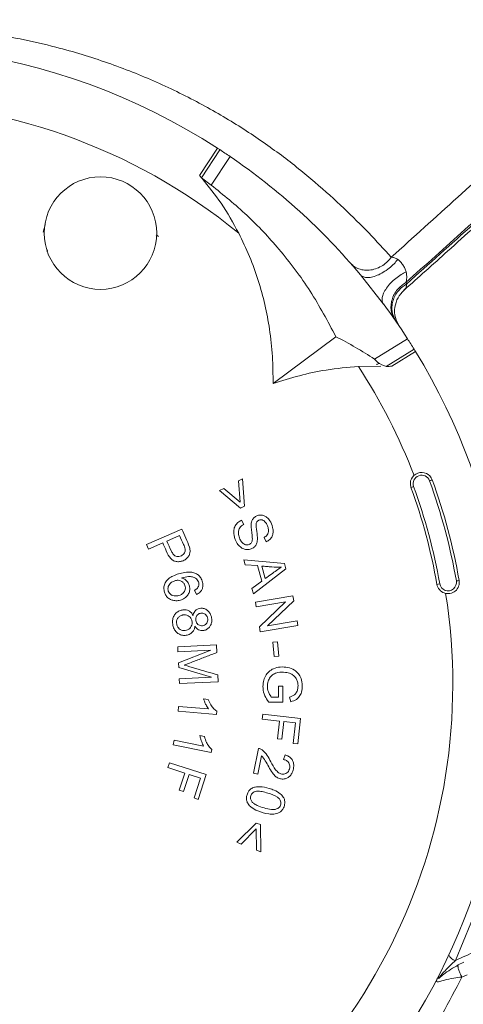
# Model space of a CAD drawing. Header units: millimetres. Extents: x -4829 to 407013, y -34854 to 354532.
# Tile 63 of 75: x 25020 to 25098, y -20509 to -20334. Entities that reach past the tile are written whole.
import ezdxf

# ---------------------------------------------------------------- set-up
doc = ezdxf.new("R2010")
doc.units = ezdxf.units.MM
doc.header["$LTSCALE"] = 15

# ---------------------------------------------------------------- blocks, each defined once
blk = doc.blocks.new('A$Cf38c0126')
at = {"linetype": 'Continuous', "lineweight": 5}
for p, q in [((18597.16, -14066.81), (18600.33, -14061.97)), ((18597.49, -14067.23), (18600.76, -14062.25)), ((18602.58, -14063.46), (18599.24, -14068.54)), ((18599.24, -14068.54), (18597.49, -14067.23)), ((18597.63, -14067.36), (18597.63, -14067.36)), ((18569.79, -14075.58), (18569.43, -14076.9)), ((18589.46, -14077.36), (18589.86, -14077.63)), ((18570.12, -14080.38), (18570.22, -14080.02)), ((18625.72, -14084.44), (18629.81, -14089.63)), ((18621.37, -14095.43), (18610.22, -14103.76)), ((18628.23, -14099.4), (18634.07, -14095.79)), ((18635.23, -14097.64), (18630.28, -14100.71)), ((18635.5, -14098.07), (18631.3, -14100.67)), ((18629.31, -14100.68), (18625.36, -14100.7)), ((18604.81, -14120.65), (18604.07, -14121.02)), ((18604.07, -14121.02), (18604.36, -14124.81)), ((18605.14, -14125.48), (18604.81, -14120.65)), ((18601.47, -14122.34), (18600.73, -14122.71)), ((18600.73, -14122.71), (18604.44, -14125.83)), ((18604.36, -14124.81), (18601.47, -14122.34)), ((18604.44, -14125.83), (18605.14, -14125.48)), ((18605.01, -14128.73), (18604.63, -14127.98)), ((18594.02, -14129.56), (18587.73, -14132.29)), ((18588.09, -14133.12), (18590.64, -14132.01)), ((18591.38, -14131.69), (18593.64, -14130.71)), ((18608.63, -14131.04), (18609, -14131.82)), ((18587.73, -14132.29), (18588.09, -14133.12)), ((18605.04, -14134.99), (18605.29, -14135.89)), ((18612.24, -14135.67), (18605.04, -14134.99)), ((18605.29, -14135.89), (18607.45, -14136.05)), ((18606.72, -14141.07), (18612.5, -14136.62)), ((18607.45, -14136.05), (18608.21, -14138.79)), ((18608.84, -14138.32), (18608.23, -14136.11)), ((18612.5, -14136.62), (18612.24, -14135.67)), ((18608.21, -14138.79), (18606.44, -14140.08)), ((18596.3, -14140.41), (18596.6, -14141.19)), ((18606.44, -14140.08), (18606.72, -14141.07)), ((18613.74, -14141.41), (18607.07, -14142.52)), ((18607.07, -14142.52), (18607.21, -14143.36)), ((18607.21, -14143.36), (18612.45, -14142.49)), ((18612.45, -14142.49), (18607.79, -14146.89)), ((18609.23, -14146.71), (18613.89, -14142.31)), ((18613.89, -14142.31), (18613.74, -14141.41)), ((18614.47, -14145.85), (18609.23, -14146.71)), ((18614.61, -14146.69), (18614.47, -14145.85)), ((18607.79, -14146.89), (18607.94, -14147.8)), ((18607.94, -14147.8), (18614.61, -14146.69)), ((18600.15, -14150.11), (18593.3, -14150.44)), ((18593.3, -14150.44), (18593.34, -14151.31)), ((18593.34, -14151.31), (18599.18, -14151.03)), ((18599.18, -14151.03), (18593.44, -14153.29)), ((18600.21, -14151.46), (18600.15, -14150.11)), ((18611.03, -14149.54), (18610.19, -14149.6)), ((18610.19, -14149.6), (18610.39, -14152.17)), ((18611.23, -14152.1), (18611.03, -14149.54)), ((18610.39, -14152.17), (18611.23, -14152.1)), ((18593.44, -14153.29), (18593.48, -14154.09)), ((18593.48, -14154.09), (18599.31, -14155.82)), ((18599.31, -14155.82), (18593.58, -14156.1)), ((18593.58, -14156.1), (18593.62, -14156.97)), ((18600.46, -14156.64), (18600.41, -14155.44)), ((18593.62, -14156.97), (18600.46, -14156.64)), ((18611.18, -14157.4), (18611.16, -14159.39)), ((18611.97, -14157.41), (18611.18, -14157.4)), ((18611.95, -14160.28), (18611.97, -14157.41)), ((18598.7, -14159.77), (18597.89, -14159.7)), ((18611.16, -14159.39), (18609.9, -14159.38)), ((18613.16, -14159.37), (18613.37, -14160.19)), ((18593.42, -14161.02), (18593.35, -14161.85)), ((18598.76, -14161.47), (18593.42, -14161.02)), ((18609.44, -14160.26), (18611.95, -14160.28)), ((18593.35, -14161.85), (18600.2, -14162.43)), ((18600.2, -14162.43), (18600.24, -14161.89)), ((18608.38, -14162.38), (18608.28, -14163.26)), ((18608.28, -14163.26), (18611.34, -14163.61)), ((18615.09, -14163.14), (18608.38, -14162.38)), ((18614.58, -14167.67), (18615.09, -14163.14)), ((18611.34, -14163.61), (18610.98, -14166.76)), ((18611.76, -14166.85), (18612.12, -14163.7)), ((18612.12, -14163.7), (18614.21, -14163.93)), ((18614.21, -14163.93), (18613.79, -14167.58)), ((18598.03, -14166.37), (18597.24, -14166.21)), ((18610.98, -14166.76), (18611.76, -14166.85)), ((18592.65, -14167.03), (18592.49, -14167.85)), ((18592.49, -14167.85), (18599.23, -14169.18)), ((18597.9, -14168.07), (18592.65, -14167.03)), ((18599.23, -14169.18), (18599.34, -14168.65)), ((18607.65, -14168.48), (18606.74, -14172.87)), ((18613.79, -14167.58), (18614.58, -14167.67)), ((18607.51, -14173.04), (18608.19, -14169.77)), ((18612.34, -14169.61), (18612.08, -14170.44)), ((18591.83, -14171.02), (18591.56, -14171.88)), ((18591.56, -14171.88), (18594.53, -14172.84)), ((18598.36, -14173.11), (18591.83, -14171.02)), ((18594.53, -14172.84), (18593.55, -14175.9)), ((18594.31, -14176.14), (18595.3, -14173.08)), ((18595.3, -14173.08), (18597.32, -14173.73)), ((18597.32, -14173.73), (18596.19, -14177.27)), ((18596.95, -14177.51), (18598.36, -14173.11)), ((18606.74, -14172.87), (18607.51, -14173.04)), ((18593.55, -14175.9), (18594.31, -14176.14)), ((18596.19, -14177.27), (18596.95, -14177.51)), ((18607.24, -14181.71), (18603.8, -14185.13)), ((18607.96, -14182), (18607.24, -14181.71)), ((18608.04, -14186.84), (18607.96, -14182)), ((18604.57, -14185.44), (18607.24, -14182.73)), ((18607.24, -14182.73), (18607.28, -14186.53)), ((18603.8, -14185.13), (18604.57, -14185.44)), ((18607.28, -14186.53), (18608.04, -14186.84)), ((18646.65, -14196.19), (18642.57, -14206.1)), ((18642.57, -14206.1), (18643.97, -14205.43)), ((18643.08, -14206.88), (18644.06, -14206.42)), ((18644.63, -14208.64), (18643.73, -14209.04))]:
    blk.add_line(p, q, dxfattribs=at)
at = {"linetype": 'Continuous', "lineweight": 5, "flags": 128}
blk.add_lwpolyline([(18638.44, -14120.82), (18638.44, -14120.82), (18638.41, -14120.83), (18638.37, -14120.85), (18638.31, -14120.87), (18638.24, -14120.9), (18638.15, -14120.93), (18638.07, -14120.96), (18637.98, -14120.99)], dxfattribs=at)
at = {"linetype": 'Continuous', "lineweight": 5}
blk.add_circle((18579.59, -14077.05), 9.98, dxfattribs=at)
for centre, radius, start, end in [((18538.8, -14157.08), 113.28, 57.0998, 159.3931), ((18538.8, -14157.08), 103.3, 50.7749, 128.9719), ((18538.8, -14157.08), 113.28, 56.8433, 57.0998), ((18538.8, -14157.08), 113.28, 55.7368, 56.8433), ((18538.8, -14157.08), 113.28, 39.8866, 55.7368), ((18538.8, -14157.08), 113.28, 32.7561, 36.5453), ((18587.28, -14162.07), 74.85, 56.8428, 62.9085), ((18538.8, -14157.08), 113.28, 31.6497, 32.7561), ((18538.8, -14157.08), 113.28, 304.0998, 31.3931), ((18538.8, -14157.08), 113.28, 31.3931, 31.6497), ((18538.8, -14157.08), 103.3, 21.0211, 33.0808), ((18636.57, -14121.5), 2, 19.9965, 199.9965), ((18636.57, -14121.5), 1.5, 19.9965, 199.9965), ((18538.8, -14157.08), 105.54, 9.9965, 19.9965), ((18538.8, -14157.08), 106.04, 9.9965, 19.9965), ((18603.11, -14034.78), 92.94, 289.8646, 290.1723), ((18538.8, -14157.08), 102.04, 9.9965, 19.9965), ((18538.8, -14157.08), 102.54, 9.9965, 19.9965), ((18641.26, -14139.02), 2, 189.9965, 9.9965), ((18641.26, -14139.02), 1.5, 189.9965, 9.9965), ((18666.72, -14273.43), 136.79, 99.8909, 100.0999), ((18688.31, -14416.06), 281, 99.9445, 100.0463), ((18538.8, -14157.08), 103.3, 297.7749, 8.9719), ((18643.11, -14204.31), 1.88, 204.618, 253.2212)]:
    blk.add_arc(centre, radius, start, end, dxfattribs=at)
for points, knots in [([(18633.42, -14087.21), (18636.01, -14084.9), (18641.8, -14079.72), (18650.61, -14071.72), (18659.63, -14063.37), (18668.04, -14055.39), (18675.82, -14047.78), (18682.96, -14040.53), (18689.45, -14033.64), (18695.76, -14026.62), (18701.76, -14019.53), (18707.42, -14012.39), (18712.46, -14005.73), (18717.04, -13999.44), (18721.17, -13993.6), (18724.91, -13988.23), (18728.3, -13983.25), (18731.63, -13978.2), (18735.17, -13972.69), (18739.09, -13966.36), (18742.97, -13959.82), (18746.74, -13953.17), (18750.29, -13946.66), (18753.86, -13939.87), (18757.35, -13932.97), (18760.71, -13926.11), (18763.99, -13919.37), (18766.86, -13913.46), (18768.65, -13909.79), (18769.37, -13908.31)], [0, 0, 0, 0, 0.0491365, 0.1099954, 0.1667337, 0.2193113, 0.267836, 0.3126166, 0.3539702, 0.3921175, 0.4357589, 0.4747422, 0.5104891, 0.5440408, 0.575361, 0.6029441, 0.6285032, 0.6530898, 0.6810209, 0.7128294, 0.7486279, 0.7781865, 0.8098668, 0.8423777, 0.8752228, 0.9084509, 0.9422714, 0.9767862, 1, 1, 1, 1]), ([(18769.06, -13908.35), (18767.79, -13910.98), (18765.28, -13916.21), (18761.41, -13924.16), (18757.69, -13931.66), (18754.12, -13938.68), (18750.77, -13945.1), (18747.29, -13951.55), (18742.96, -13959.24), (18737.68, -13968.04), (18731.48, -13977.85), (18725, -13987.52), (18718.25, -13997.11), (18710.88, -14007.19), (18702.72, -14017.6), (18693.66, -14028.18), (18684.31, -14038.35), (18674.67, -14048.17), (18664.64, -14057.72), (18654.48, -14067.14), (18644.17, -14076.52), (18637.27, -14082.7), (18633.79, -14085.81)], [0, 0, 0, 0, 0.041464, 0.082378, 0.122646, 0.153219, 0.184081, 0.215256, 0.24664, 0.296895, 0.347241, 0.397883, 0.448791, 0.499796, 0.560641, 0.621382, 0.682023, 0.742916, 0.80476, 0.86839, 0.933603, 1, 1, 1, 1]), ([(18633.95, -14086.03), (18637.89, -14082.52), (18645.71, -14075.54), (18657.4, -14064.87), (18668.89, -14054.04), (18680.14, -14042.95), (18690.98, -14031.54), (18701.28, -14019.68), (18710.09, -14008.4), (18717.74, -13997.94), (18724.44, -13988.48), (18730.9, -13978.9), (18737.12, -13969.13), (18742.85, -13959.59), (18748.08, -13950.33), (18752.83, -13941.51), (18756.94, -13933.45), (18760.44, -13926.31), (18763.46, -13920.14), (18766.38, -13914.14), (18768.29, -13910.23), (18769.25, -13908.27)], [0, 0, 0, 0, 0.0748353, 0.1485329, 0.2206469, 0.2909401, 0.3598901, 0.4282174, 0.4965776, 0.5468471, 0.5970385, 0.6470902, 0.697216, 0.74769, 0.7902457, 0.8328192, 0.8751549, 0.9064523, 0.9376474, 0.9688454, 1, 1, 1, 1]), ([(18631.18, -14081.33), (18635.11, -14077.79), (18642.87, -14070.81), (18654.47, -14060.19), (18665.84, -14049.44), (18677.12, -14038.7), (18688.17, -14027.82), (18698.75, -14016.34), (18707.78, -14005.24), (18715.64, -13994.91), (18722.46, -13985.49), (18729.24, -13976.12), (18735.9, -13966.66), (18741.38, -13958.04), (18745.82, -13950.45), (18749.41, -13944.07), (18752.85, -13937.68), (18756.39, -13930.84), (18760.02, -13923.66), (18763.72, -13916.17), (18766.11, -13911.25), (18767.31, -13908.78)], [0, 0, 0, 0, 0.076234, 0.15074, 0.222975, 0.293103, 0.362389, 0.431516, 0.500891, 0.552288, 0.603718, 0.654913, 0.705806, 0.756614, 0.788403, 0.820047, 0.851443, 0.882618, 0.921255, 0.960406, 1, 1, 1, 1]), ([(18544.36, -14040.12), (18546.82, -14040.29), (18551.72, -14040.63), (18558.72, -14041.43), (18565.35, -14042.55), (18572.78, -14044.25), (18580.94, -14046.74), (18589.61, -14050.18), (18597.7, -14054.17), (18605.11, -14058.56), (18611.8, -14063.22), (18617.75, -14068.01), (18622.88, -14072.7), (18627.26, -14077.02), (18629.87, -14079.89), (18631.18, -14081.33)], [0, 0, 0, 0, 0.058965, 0.117128, 0.174484, 0.231627, 0.317605, 0.403496, 0.489347, 0.5748, 0.660093, 0.74505, 0.830001, 0.914946, 1, 1, 1, 1]), ([(18597.49, -14067.23), (18597.47, -14067.2), (18597.38, -14067.1), (18597.27, -14066.96), (18597.19, -14066.84), (18597.16, -14066.81)], [0, 0, 0, 0, 0.194292, 0.765739, 1, 1, 1, 1]), ([(18604.12, -14077.06), (18603.13, -14075.25), (18601.25, -14071.83), (18598.78, -14068.81), (18597.61, -14067.38)], [0, 0, 0, 0, 0.527009, 1, 1, 1, 1]), ([(18621.37, -14095.43), (18619.92, -14092.7), (18617.01, -14087.23), (18611.58, -14080.07), (18605.7, -14073.75), (18601.4, -14070.28), (18599.24, -14068.54)], [0, 0, 0, 0, 0.264204, 0.528409, 0.76421, 1, 1, 1, 1]), ([(18610.22, -14103.76), (18610.21, -14102.15), (18610.18, -14098.92), (18609.66, -14094.23), (18608.81, -14089.73), (18607.63, -14085.41), (18606.11, -14081.16), (18604.79, -14078.43), (18604.12, -14077.06)], [0, 0, 0, 0, 0.17456, 0.350308, 0.510574, 0.670829, 0.835417, 1, 1, 1, 1]), ([(18623.97, -14082.4), (18624.18, -14082.6), (18624.6, -14083.01), (18625.45, -14083.44), (18626.45, -14083.66), (18627.55, -14083.63), (18628.66, -14083.34), (18629.67, -14082.81), (18630.54, -14082.13), (18630.97, -14081.59), (18631.18, -14081.33)], [0, 0, 0, 0, 0.113355, 0.236136, 0.366108, 0.500009, 0.633904, 0.763874, 0.886662, 1, 1, 1, 1]), ([(18631.18, -14081.32), (18631.36, -14081.34), (18631.72, -14081.38), (18632.15, -14081.6), (18632.36, -14081.71)], [0, 0, 0, 0, 0.5085991, 1, 1, 1, 1]), ([(18625.72, -14084.44), (18625.85, -14084.56), (18626.13, -14084.81), (18626.79, -14084.96), (18627.66, -14084.9), (18628.69, -14084.58), (18629.77, -14084.03), (18630.79, -14083.32), (18631.68, -14082.53), (18632.14, -14081.98), (18632.36, -14081.71)], [0, 0, 0, 0, 0.111294, 0.233552, 0.364393, 0.499994, 0.635589, 0.766437, 0.88869, 1, 1, 1, 1]), ([(18632.36, -14081.71), (18632.44, -14081.77), (18632.6, -14081.89), (18632.91, -14082.22), (18633.25, -14082.7), (18633.64, -14083.31), (18633.77, -14083.7), (18633.84, -14083.91)], [0, 0, 0, 0, 0.127261, 0.249548, 0.492748, 0.739804, 1, 1, 1, 1]), ([(18629.81, -14089.63), (18629.73, -14089.48), (18629.55, -14089.16), (18629.55, -14088.5), (18629.8, -14087.7), (18630.32, -14086.8), (18631.06, -14085.9), (18631.96, -14085.08), (18632.9, -14084.4), (18633.53, -14084.07), (18633.84, -14083.91)], [0, 0, 0, 0, 0.111985, 0.23442, 0.364963, 0.500002, 0.635026, 0.765581, 0.888024, 1, 1, 1, 1]), ([(18633.84, -14083.91), (18633.89, -14084.28), (18633.99, -14085.01), (18633.85, -14085.55), (18633.78, -14085.81)], [0, 0, 0, 0, 0.50704, 1, 1, 1, 1]), ([(18631.86, -14092.48), (18631.58, -14091.96), (18631.16, -14091.15), (18631.11, -14089.87), (18631.28, -14088.87), (18631.68, -14087.91), (18632.42, -14086.77), (18633.25, -14086.19), (18633.78, -14085.81)], [0, 0, 0, 0, 0.237952, 0.367406, 0.499982, 0.632606, 0.762022, 1, 1, 1, 1]), ([(18632.01, -14092.71), (18631.74, -14092.18), (18631.32, -14091.37), (18631.27, -14090.1), (18631.44, -14089.09), (18631.84, -14088.13), (18632.59, -14086.99), (18633.41, -14086.41), (18633.95, -14086.03)], [0, 0, 0, 0, 0.238012, 0.367415, 0.5, 0.632586, 0.761997, 1, 1, 1, 1]), ([(18633.95, -14086.03), (18633.87, -14086.45), (18633.76, -14086.97), (18633.45, -14087.15), (18633.39, -14087.18)], [0, 0, 0, 0, 0.816586, 1, 1, 1, 1]), ([(18633.79, -14085.81), (18633.82, -14085.85), (18633.87, -14085.92), (18633.92, -14086), (18633.95, -14086.03)], [0, 0, 0, 0, 0.500019, 1, 1, 1, 1]), ([(18632.61, -14093.58), (18632.34, -14093.07), (18631.78, -14092.04), (18631.73, -14090.21), (18632.26, -14088.49), (18633.04, -14087.64), (18633.41, -14087.23)], [0, 0, 0, 0, 0.247664, 0.508239, 0.764348, 1, 1, 1, 1]), ([(18630.28, -14100.71), (18629.74, -14100.51), (18628.92, -14100.21), (18628.4, -14099.61), (18628.23, -14099.4)], [0, 0, 0, 0, 0.653129, 1, 1, 1, 1]), ([(18628.64, -14100.41), (18628.63, -14100.4), (18628.57, -14100.33), (18628.83, -14100.24), (18629.05, -14100.16)], [0, 0, 0, 0, 0.147182, 1, 1, 1, 1]), ([(18625.36, -14100.7), (18623.43, -14100.87), (18619.91, -14101.19), (18614.85, -14102.27), (18611.77, -14103.26), (18610.22, -14103.76)], [0, 0, 0, 0, 0.3734045, 0.6855334, 1, 1, 1, 1]), ([(18630.28, -14100.71), (18630.37, -14100.71), (18630.6, -14100.72), (18630.97, -14100.69), (18631.22, -14100.67), (18631.3, -14100.67)], [0, 0, 0, 0, 0.295217, 0.786003, 1, 1, 1, 1]), ([(18604.63, -14127.98), (18604.41, -14128.1), (18603.94, -14128.34), (18603.45, -14128.97), (18603.19, -14129.77), (18603.28, -14130.88), (18603.67, -14131.95), (18604.35, -14132.74), (18604.99, -14133.12), (18605.66, -14133.24), (18606.31, -14133.12), (18606.86, -14132.81), (18607.26, -14132.32), (18607.5, -14131.47), (18607.38, -14130.29), (18607.19, -14129.25), (18607.21, -14128.54), (18607.32, -14128.28), (18607.49, -14128.09), (18607.72, -14127.95), (18607.99, -14127.89), (18608.31, -14127.93), (18608.65, -14128.1), (18609.02, -14128.51), (18609.28, -14129.1), (18609.43, -14129.71), (18609.39, -14130.23), (18609.21, -14130.6), (18608.93, -14130.87), (18608.73, -14130.98), (18608.63, -14131.04)], [0, 0, 0, 0, 0.042134, 0.087289, 0.130011, 0.181078, 0.27036, 0.316094, 0.354179, 0.392366, 0.428847, 0.46271, 0.496423, 0.532921, 0.607123, 0.692818, 0.71069, 0.724893, 0.739075, 0.753327, 0.769052, 0.785273, 0.80609, 0.830777, 0.875992, 0.913076, 0.936691, 0.960473, 0.981842, 1, 1, 1, 1]), ([(18609, -14131.82), (18609.22, -14131.69), (18609.66, -14131.45), (18610.08, -14130.85), (18610.26, -14130.09), (18610.15, -14129.13), (18609.77, -14128.2), (18609.2, -14127.51), (18608.63, -14127.15), (18608.04, -14127.04), (18607.46, -14127.12), (18606.93, -14127.39), (18606.56, -14127.81), (18606.33, -14128.4), (18606.31, -14129.16), (18606.42, -14130.08), (18606.54, -14130.88), (18606.54, -14131.52), (18606.44, -14131.9), (18606.22, -14132.16), (18605.96, -14132.31), (18605.66, -14132.39), (18605.33, -14132.36), (18604.96, -14132.18), (18604.56, -14131.78), (18604.21, -14131.13), (18604.05, -14130.39), (18604.1, -14129.76), (18604.29, -14129.3), (18604.61, -14128.97), (18604.88, -14128.81), (18605.01, -14128.73)], [0, 0, 0, 0, 0.042262, 0.083094, 0.118823, 0.170638, 0.243054, 0.286134, 0.319235, 0.352432, 0.385211, 0.417175, 0.449139, 0.477302, 0.522547, 0.574319, 0.633854, 0.657908, 0.682242, 0.698286, 0.714332, 0.73115, 0.74945, 0.769381, 0.79875, 0.843404, 0.891725, 0.924169, 0.948961, 0.973741, 1, 1, 1, 1]), ([(18590.64, -14132.01), (18590.85, -14132.49), (18591.26, -14133.44), (18591.79, -14134.61), (18592.54, -14135.21), (18593.15, -14135.36), (18593.8, -14135.34), (18594.47, -14135.11), (18595.03, -14134.68), (18595.4, -14134.12), (18595.53, -14133.48), (18595.33, -14132.45), (18594.7, -14131.17), (18594.24, -14130.09), (18594.02, -14129.56)], [0, 0, 0, 0, 0.131363, 0.263757, 0.315417, 0.367272, 0.418886, 0.476419, 0.543954, 0.592539, 0.641507, 0.706376, 0.852988, 1, 1, 1, 1]), ([(18593.64, -14130.71), (18593.86, -14131.24), (18594.19, -14132.03), (18594.64, -14132.93), (18594.64, -14133.47), (18594.5, -14133.81), (18594.27, -14134.09), (18593.93, -14134.31), (18593.54, -14134.43), (18593.13, -14134.44), (18592.8, -14134.31), (18592.45, -14134), (18591.95, -14133.12), (18591.62, -14132.3), (18591.38, -14131.69)], [0, 0, 0, 0, 0.210475, 0.315906, 0.359424, 0.403024, 0.444814, 0.492481, 0.548428, 0.592548, 0.636835, 0.677113, 0.760983, 1, 1, 1, 1]), ([(18596.6, -14141.19), (18596.81, -14141.08), (18597.2, -14140.87), (18597.59, -14140.37), (18597.78, -14139.8), (18597.78, -14139.11), (18597.55, -14138.4), (18597.09, -14137.78), (18596.49, -14137.39), (18595.61, -14137.15), (18594.21, -14137.25), (18592.81, -14137.67), (18591.69, -14138.3), (18591.13, -14138.9), (18590.84, -14139.62), (18590.83, -14140.37), (18591.03, -14141.07), (18591.41, -14141.66), (18591.97, -14142.06), (18592.64, -14142.27), (18593.4, -14142.28), (18594.16, -14142.06), (18594.82, -14141.64), (18595.26, -14141.04), (18595.47, -14140.35), (18595.41, -14139.67), (18595.15, -14139.04), (18594.7, -14138.53), (18594.27, -14138.31), (18594.03, -14138.24), (18594, -14138.23)], [0, 0, 0, 0, 0.033623, 0.060935, 0.088253, 0.115956, 0.157311, 0.190145, 0.223026, 0.25603, 0.316605, 0.417329, 0.459795, 0.495486, 0.531223, 0.565954, 0.599688, 0.631457, 0.663313, 0.693616, 0.729323, 0.768779, 0.803305, 0.837967, 0.871179, 0.902163, 0.93273, 0.965022, 0.995583, 1, 1, 1, 1]), ([(18608.23, -14136.11), (18608.52, -14136.14), (18609.1, -14136.19), (18610.25, -14136.31), (18611.12, -14136.31), (18611.69, -14136.31)], [0, 0, 0, 0, 0.2517535, 0.5035156, 1, 1, 1, 1]), ([(18611.69, -14136.31), (18611.4, -14136.5), (18610.81, -14136.9), (18609.86, -14137.59), (18609.21, -14138.06), (18608.84, -14138.32)], [0, 0, 0, 0, 0.3054964, 0.6109297, 1, 1, 1, 1]), ([(18592.78, -14138.73), (18592.98, -14138.68), (18593.32, -14138.61), (18593.82, -14138.72), (18594.22, -14138.97), (18594.51, -14139.33), (18594.66, -14139.78), (18594.66, -14140.24), (18594.49, -14140.67), (18594.18, -14141.03), (18593.64, -14141.32), (18593.02, -14141.47), (18592.41, -14141.38), (18591.98, -14141.15), (18591.7, -14140.8), (18591.55, -14140.39), (18591.55, -14139.96), (18591.69, -14139.54), (18592, -14139.14), (18592.39, -14138.86), (18592.69, -14138.76), (18592.78, -14138.73)], [0, 0, 0, 0, 0.062959, 0.112812, 0.162639, 0.213875, 0.259939, 0.314048, 0.359998, 0.407776, 0.467981, 0.557845, 0.610367, 0.663027, 0.712869, 0.755407, 0.802537, 0.84802, 0.89738, 0.966572, 1, 1, 1, 1]), ([(18594, -14138.23), (18594.39, -14138.12), (18595.02, -14137.95), (18595.87, -14138.02), (18596.41, -14138.22), (18596.78, -14138.53), (18596.98, -14138.9), (18597.07, -14139.31), (18597, -14139.72), (18596.77, -14140.1), (18596.5, -14140.29), (18596.32, -14140.4), (18596.3, -14140.41)], [0, 0, 0, 0, 0.235911, 0.375912, 0.487502, 0.567867, 0.648519, 0.727981, 0.81123, 0.881758, 0.982269, 1, 1, 1, 1]), ([(18596.02, -14144.91), (18595.92, -14144.72), (18595.73, -14144.39), (18595.28, -14144.05), (18594.77, -14143.88), (18594.19, -14143.89), (18593.59, -14144.04), (18593.02, -14144.39), (18592.6, -14144.92), (18592.35, -14145.62), (18592.37, -14146.44), (18592.59, -14147.23), (18593.03, -14147.86), (18593.62, -14148.27), (18594.3, -14148.45), (18595, -14148.39), (18595.64, -14148.13), (18596.1, -14147.65), (18596.29, -14147.18), (18596.35, -14146.9), (18596.36, -14146.8)], [0, 0, 0, 0, 0.053612, 0.098305, 0.142956, 0.190041, 0.246723, 0.303115, 0.359426, 0.420029, 0.492701, 0.567839, 0.628758, 0.689741, 0.750908, 0.806057, 0.870448, 0.925656, 0.973629, 1, 1, 1, 1]), ([(18596.36, -14146.8), (18596.5, -14146.99), (18596.72, -14147.3), (18597.19, -14147.54), (18597.68, -14147.61), (18598.22, -14147.5), (18598.73, -14147.2), (18599.1, -14146.74), (18599.33, -14146.18), (18599.36, -14145.46), (18599.19, -14144.74), (18598.79, -14144.13), (18598.29, -14143.75), (18597.71, -14143.58), (18597.15, -14143.62), (18596.67, -14143.8), (18596.3, -14144.12), (18596.1, -14144.52), (18596.04, -14144.78), (18596.02, -14144.91)], [0, 0, 0, 0, 0.070993, 0.116299, 0.161632, 0.222795, 0.284405, 0.341507, 0.404226, 0.467815, 0.564097, 0.628843, 0.693742, 0.756726, 0.812658, 0.864096, 0.915839, 0.96089, 1, 1, 1, 1]), ([(18594.23, -14144.78), (18594.39, -14144.77), (18594.71, -14144.73), (18595.16, -14144.9), (18595.53, -14145.19), (18595.78, -14145.62), (18595.87, -14146.11), (18595.82, -14146.6), (18595.6, -14147.01), (18595.27, -14147.34), (18594.84, -14147.52), (18594.39, -14147.58), (18593.94, -14147.5), (18593.56, -14147.28), (18593.26, -14146.92), (18593.08, -14146.44), (18593.06, -14145.92), (18593.22, -14145.43), (18593.56, -14145.05), (18593.92, -14144.85), (18594.16, -14144.8), (18594.23, -14144.78)], [0, 0, 0, 0, 0.0546, 0.109479, 0.160338, 0.211395, 0.275905, 0.32792, 0.380062, 0.431742, 0.483239, 0.536677, 0.58601, 0.635429, 0.684532, 0.744282, 0.806588, 0.862316, 0.916189, 0.975337, 1, 1, 1, 1]), ([(18597.39, -14144.48), (18597.5, -14144.47), (18597.73, -14144.45), (18598.05, -14144.57), (18598.33, -14144.78), (18598.55, -14145.11), (18598.65, -14145.5), (18598.63, -14145.91), (18598.47, -14146.25), (18598.21, -14146.52), (18597.89, -14146.68), (18597.51, -14146.74), (18597.16, -14146.66), (18596.84, -14146.47), (18596.6, -14146.17), (18596.49, -14145.77), (18596.47, -14145.36), (18596.6, -14145), (18596.81, -14144.73), (18597.09, -14144.56), (18597.3, -14144.51), (18597.39, -14144.48)], [0, 0, 0, 0, 0.048584, 0.097279, 0.145464, 0.199342, 0.264377, 0.318642, 0.373121, 0.424022, 0.477932, 0.5291, 0.584696, 0.633063, 0.686677, 0.74764, 0.811317, 0.86013, 0.908918, 0.959384, 1, 1, 1, 1]), ([(18594.45, -14153.7), (18595.09, -14153.45), (18596.38, -14152.96), (18598.3, -14152.21), (18599.58, -14151.71), (18600.21, -14151.46)], [0, 0, 0, 0, 0.336414, 0.668207, 1, 1, 1, 1]), ([(18600.41, -14155.44), (18599.75, -14155.24), (18598.43, -14154.86), (18596.44, -14154.27), (18595.11, -14153.89), (18594.45, -14153.7)], [0, 0, 0, 0, 0.331115, 0.665552, 1, 1, 1, 1]), ([(18613.37, -14160.19), (18613.72, -14160.08), (18614.29, -14159.9), (18614.94, -14159.27), (18615.33, -14158.41), (18615.46, -14157.29), (18615.28, -14156.14), (18614.77, -14155.19), (18613.94, -14154.48), (18612.81, -14154.06), (18611.52, -14153.97), (18610.35, -14154.24), (18609.42, -14154.82), (18608.81, -14155.63), (18608.45, -14156.64), (18608.37, -14157.85), (18608.68, -14159.14), (18609.19, -14159.89), (18609.44, -14160.26)], [0, 0, 0, 0, 0.060377, 0.099897, 0.14862, 0.216685, 0.288196, 0.341948, 0.395904, 0.468294, 0.541945, 0.612109, 0.667601, 0.723198, 0.779957, 0.847049, 0.925498, 1, 1, 1, 1]), ([(18609.9, -14159.38), (18609.76, -14159.16), (18609.41, -14158.64), (18609.14, -14157.64), (18609.27, -14156.63), (18609.66, -14155.81), (18610.28, -14155.27), (18611.23, -14154.94), (18612.31, -14154.91), (18613.3, -14155.16), (18613.99, -14155.6), (18614.41, -14156.17), (18614.65, -14156.93), (18614.67, -14157.73), (18614.45, -14158.45), (18614.12, -14158.91), (18613.68, -14159.2), (18613.34, -14159.31), (18613.16, -14159.37)], [0, 0, 0, 0, 0.0584922, 0.1449665, 0.2289364, 0.2885801, 0.3488541, 0.4124833, 0.5168618, 0.5914663, 0.645653, 0.7001709, 0.7497895, 0.8283551, 0.8801625, 0.9184072, 0.9567584, 1, 1, 1, 1]), ([(18597.89, -14159.7), (18597.95, -14159.88), (18598.07, -14160.25), (18598.34, -14160.85), (18598.6, -14161.24), (18598.76, -14161.47)], [0, 0, 0, 0, 0.291744, 0.583104, 1, 1, 1, 1]), ([(18600.24, -14161.89), (18600.04, -14161.73), (18599.63, -14161.41), (18599.1, -14160.68), (18598.85, -14160.11), (18598.7, -14159.77)], [0, 0, 0, 0, 0.29603, 0.583331, 1, 1, 1, 1]), ([(18597.24, -14166.21), (18597.28, -14166.4), (18597.36, -14166.77), (18597.56, -14167.41), (18597.78, -14167.82), (18597.9, -14168.07)], [0, 0, 0, 0, 0.291403, 0.5823, 1, 1, 1, 1]), ([(18599.34, -14168.65), (18599.15, -14168.47), (18598.78, -14168.11), (18598.33, -14167.32), (18598.14, -14166.72), (18598.03, -14166.37)], [0, 0, 0, 0, 0.294913, 0.580916, 1, 1, 1, 1]), ([(18612.08, -14170.44), (18612.25, -14170.49), (18612.55, -14170.57), (18612.91, -14170.86), (18613.12, -14171.2), (18613.2, -14171.64), (18613.14, -14172.11), (18612.96, -14172.54), (18612.68, -14172.83), (18612.33, -14173.02), (18611.94, -14173.07), (18611.54, -14172.99), (18611.09, -14172.74), (18610.45, -14172.03), (18609.86, -14170.94), (18609.21, -14169.68), (18608.52, -14168.85), (18607.92, -14168.53), (18607.7, -14168.49), (18607.65, -14168.48)], [0, 0, 0, 0, 0.051935, 0.090302, 0.128762, 0.165871, 0.218272, 0.261843, 0.298525, 0.335125, 0.374524, 0.409784, 0.450856, 0.523202, 0.681685, 0.807697, 0.935347, 0.986339, 1, 1, 1, 1]), ([(18608.19, -14169.77), (18608.41, -14170.06), (18609.14, -14171.02), (18609.72, -14172.43), (18610.64, -14173.48), (18611.33, -14173.85), (18612.01, -14173.95), (18612.65, -14173.79), (18613.18, -14173.44), (18613.61, -14172.88), (18613.86, -14172.09), (18613.91, -14171.28), (18613.69, -14170.58), (18613.27, -14170.05), (18612.78, -14169.76), (18612.45, -14169.65), (18612.34, -14169.61)], [0, 0, 0, 0, 0.091015, 0.303712, 0.381458, 0.439149, 0.496905, 0.552689, 0.601451, 0.655401, 0.728595, 0.806565, 0.858711, 0.911008, 0.971933, 1, 1, 1, 1]), ([(18609.53, -14175.58), (18608.98, -14175.43), (18608.17, -14175.22), (18607.1, -14175.28), (18606.42, -14175.52), (18605.92, -14175.96), (18605.62, -14176.54), (18605.47, -14177.15), (18605.51, -14177.79), (18605.8, -14178.4), (18606.44, -14179.05), (18607.7, -14179.68), (18609.08, -14180.1), (18610.38, -14180.15), (18611.2, -14179.97), (18611.77, -14179.53), (18612.14, -14178.96), (18612.32, -14178.3), (18612.29, -14177.63), (18612.02, -14177.03), (18611.41, -14176.38), (18610.52, -14175.9), (18609.83, -14175.68), (18609.53, -14175.58)], [0, 0, 0, 0, 0.092704, 0.13551, 0.171796, 0.20833, 0.239906, 0.277486, 0.309231, 0.341038, 0.384673, 0.455784, 0.567498, 0.616946, 0.66676, 0.699088, 0.731355, 0.775841, 0.807075, 0.838378, 0.881346, 0.949046, 1, 1, 1, 1]), ([(18609.29, -14176.4), (18609.88, -14176.59), (18610.63, -14176.82), (18611.35, -14177.42), (18611.56, -14177.8), (18611.61, -14178.19), (18611.54, -14178.55), (18611.36, -14178.88), (18611.03, -14179.15), (18610.54, -14179.34), (18609.25, -14179.28), (18607.96, -14178.87), (18606.81, -14178.3), (18606.41, -14177.9), (18606.22, -14177.49), (18606.2, -14177.08), (18606.29, -14176.72), (18606.53, -14176.4), (18606.88, -14176.18), (18607.47, -14176.01), (18608.3, -14176.13), (18608.95, -14176.3), (18609.29, -14176.4)], [0, 0, 0, 0, 0.1355743, 0.1690702, 0.2028791, 0.2281666, 0.2534007, 0.2821773, 0.3087323, 0.3451998, 0.3941268, 0.5877989, 0.6384408, 0.673958, 0.7095377, 0.7359677, 0.7623305, 0.7901511, 0.8205171, 0.8518494, 0.9227048, 1, 1, 1, 1]), ([(18643.97, -14205.43), (18644.54, -14205.19), (18647.44, -14203.97), (18654.12, -14201.14), (18660.21, -14198.56), (18664, -14196.96)], [0, 0, 0, 0, 0.086612, 0.433063, 1, 1, 1, 1]), ([(18639.74, -14209.03), (18639.7, -14209.08), (18639.65, -14209.14), (18639.6, -14209.21), (18639.57, -14209.25), (18639.55, -14209.28), (18639.54, -14209.3), (18639.54, -14209.31), (18639.54, -14209.31), (18639.54, -14209.32), (18639.55, -14209.31), (18639.62, -14209.27), (18639.91, -14209.02), (18640.98, -14208.11), (18642.16, -14207.41), (18643.08, -14206.88)], [0, 0, 0, 0, 0.034195, 0.046447, 0.056497, 0.064195, 0.067317, 0.070471, 0.072801, 0.075169, 0.079357, 0.090952, 0.140751, 0.338094, 1, 1, 1, 1]), ([(18642.57, -14206.1), (18641.95, -14206.69), (18640.97, -14207.61), (18640.07, -14208.66), (18639.74, -14209.03)], [0, 0, 0, 0, 0.638262, 1, 1, 1, 1]), ([(18643.08, -14206.88), (18643.06, -14206.91), (18643.02, -14206.96), (18643.01, -14207.13), (18643.05, -14207.35), (18643.12, -14207.63), (18643.23, -14207.96), (18643.37, -14208.31), (18643.54, -14208.68), (18643.67, -14208.92), (18643.73, -14209.04)], [0, 0, 0, 0, 0.124992, 0.250004, 0.374988, 0.499997, 0.624991, 0.750004, 0.874976, 1, 1, 1, 1]), ([(18643.73, -14209.04), (18642.58, -14211.24), (18640.29, -14215.61), (18636.73, -14221.75), (18633.01, -14227.43), (18628.42, -14233.61), (18622.82, -14240.14), (18616.14, -14246.71), (18609.21, -14252.52), (18602.23, -14257.54), (18595.3, -14261.79), (18588.56, -14265.3), (18582.24, -14268.1), (18576.56, -14270.34), (18572.96, -14271.54), (18571.16, -14272.13)], [0, 0, 0, 0, 0.059161, 0.117521, 0.175044, 0.232347, 0.318544, 0.404303, 0.489431, 0.574371, 0.659719, 0.74486, 0.82994, 0.914942, 1, 1, 1, 1]), ([(18643.73, -14209.04), (18643.73, -14209.04), (18643.22, -14209.04), (18642.1, -14209.27), (18640.76, -14209.53), (18639.86, -14209.81), (18639.41, -14209.89), (18639.22, -14209.84), (18639.17, -14209.63), (18639.32, -14209.46), (18639.3, -14209.22), (18639.37, -14209.22), (18639.37, -14209.22)], [0, 0, 0, 0, 0.000008, 0.212415, 0.484797, 0.660196, 0.764729, 0.837097, 0.910171, 0.971755, 0.999997, 1, 1, 1, 1]), ([(18639.74, -14209.03), (18639.65, -14209.05), (18639.48, -14209.08), (18639.4, -14209.18), (18639.37, -14209.22)], [0, 0, 0, 0, 0.500014, 1, 1, 1, 1])]:
    blk.add_open_spline(points, degree=3, knots=knots, dxfattribs=at)

msp = doc.modelspace()

# ---------------------------------------------------------------- block references
at = {"ltscale": 2}
msp.add_blockref('A$Cf38c0126', (6454.26, -6294.9), dxfattribs=at)

doc.saveas('drawing.dxf')
